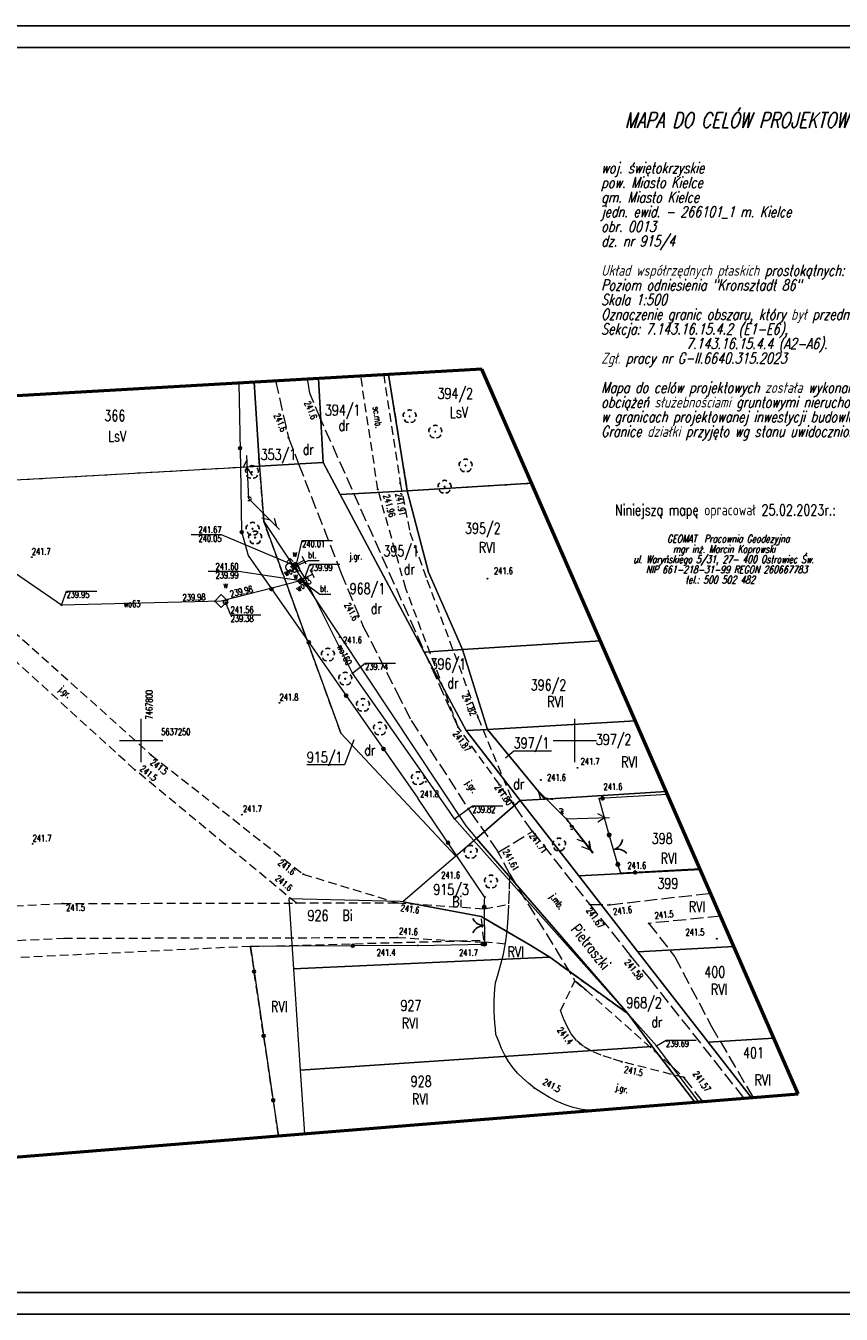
# Model space of a CAD drawing. Extents: x 7467820 to 7468185, y 5637184 to 5637332.
# Tile 6 of 7: x 7467968 to 7468062, y 5637184 to 5637332. Entities that reach past the tile are written whole.
import ezdxf
from ezdxf.enums import TextEntityAlignment as Align

# ---------------------------------------------------------------- set-up
doc = ezdxf.new("R2010")
doc.units = 0
doc.header["$MEASUREMENT"] = 0
for name, pattern in [('0', [1.5, 1, -0.5]), ('1002', [0]), ('10303', [0]), ('1053', [2, 1.5, -0.5]), ('1054', [2, 1.5, -0.5]), ('1086', [1.5, 1, -0.5]), ('1107', [0]), ('1307', [1.5, 1, -0.5]), ('2218', [1, 0.5, -0.5]), ('3901', [0])]:
    doc.linetypes.add(name, pattern=pattern)
for name, color, linetype in [('BDZ_CiagRuchuPieszegoIRoweroweg', 7, 'Continuous'), ('BDZ_ObiektPrzyrodniczy', 7, 'Continuous'), ('BDZ_ObiektZwiazanyZKomunikacja', 7, 'Continuous'), ('BDZ_TerenUprawTrwalychITrawnik', 7, 'Continuous'), ('EGB_DzialkaEwidencyjna', 98, 'Continuous'), ('fiszka', 7, 'Continuous'), ('nowadroga', 7, '0'), ('uzytki', 98, '0')]:
    doc.layers.add(name, color=color, linetype=linetype)
for name, color, linetype, lineweight in [('BDZ_Jezdnia', 7, 'Continuous', 15), ('BDZ_Plac', 7, 'Continuous', 15), ('BDZ_PunktOOkreslonejWysokosci', 7, 'Continuous', 15), ('drgr', 7, '0', 15), ('drzwir', 7, '0', 15), ('GES_BudowlaPodziemna', 7, 'Continuous', 15), ('GES_PrzewodElektroenergetyczny', 1, 'Continuous', 15), ('GES_PrzewodTelekomunikacyjny', 30, 'Continuous', 15), ('GES_PrzewodWodociagowy', 7, 'Continuous', 15), ('GES_PunktOOkreslonejWysokosci', 7, 'Continuous', 15), ('GES_SlupIMaszt', 7, '2218', 15), ('GES_UrzadzenieTechniczneZwiazan', 7, 'Continuous', 15), ('krzyze', 7, 'Continuous', 15), ('rzedne', 7, 'Continuous', 15), ('rzedne2', 7, 'Continuous', 15)]:
    doc.layers.add(name, color=color, linetype=linetype, lineweight=lineweight)
doc.styles.add('STYL_ARIAL', font='simplex', dxfattribs={"width": 0.75, "oblique": 0.1})

# ---------------------------------------------------------------- blocks, each defined once
blk = doc.blocks.new('681')
at = {"color": 0}
for p, q in [((0, 0), (1, 0)), ((1, -0.5), (1, 0.5))]:
    blk.add_line(p, q, dxfattribs=at)
blk = doc.blocks.new('507')
at = {"color": 0}
for radius in [0.2, 0.18, 0.16, 0.14, 0.12, 0.1, 0.08, 0.06, 0.04, 0.02]:
    blk.add_circle((0, 0), radius, dxfattribs=at)
blk = doc.blocks.new('513')
at = {"color": 0}
for p, q in [((-0.35, 0.65), (0, 1)), ((0, 0.5), (0, 1)), ((0, 1), (0.35, 0.65))]:
    blk.add_line(p, q, dxfattribs=at)
blk.add_circle((0, 0), 0.5, dxfattribs=at)
blk = doc.blocks.new('506')
at = {"color": 0}
blk.add_circle((0, 0), 0.25, dxfattribs=at)
blk = doc.blocks.new('621')
at = {"color": 0}
for radius in [0.05, 0.045, 0.04, 0.035, 0.03, 0.025, 0.02, 0.015, 0.01, 0.005]:
    blk.add_circle((0, 0), radius, dxfattribs=at)
blk = doc.blocks.new('801')
at = {"color": 0}
blk.add_circle((0, 0), 0.05, dxfattribs=at)
blk = doc.blocks.new('922')
at = {"color": 0}
blk.add_circle((0, 0), 0.05, dxfattribs=at)
for centre, radius, start, end in [((-0.35, 0.1), 0.4, 119.84816, 203.51949), ((0, 0.35), 0.4, 50.114, 129.886), ((0.35, 0.1), 0.4, 336.88451, 60.15184), ((-0.2, -0.3), 0.4, 187.477, 278.47884), ((0.2, -0.275), 0.425, 262.64593, 349.62892)]:
    blk.add_arc(centre, radius, start, end, dxfattribs=at)
blk = doc.blocks.new('510')
at = {"color": 0}
blk.add_circle((0, 0), 0.25, dxfattribs=at)
blk = doc.blocks.new('KOGR')
at = {"color": 0}
for radius in [0.2, 0.18, 0.16, 0.14, 0.12, 0.1, 0.08, 0.06, 0.04, 0.02]:
    blk.add_circle((0, 0), radius, dxfattribs=at)
blk = doc.blocks.new('905')
at = {"color": 0}
for centre, start, end in [((-1.5, 0), 0, 63.2606), ((1.5, 0), 116.7394, 180)]:
    blk.add_arc(centre, 1.5, start, end, dxfattribs=at)
blk = doc.blocks.new('RTPW02')
at = {"color": 0}
blk.add_circle((0, 0), 0.05, dxfattribs=at)
blk = doc.blocks.new('516')
at = {"color": 0}
for p, q in [((0, 0), (5, 0)), ((3.65, 0.5), (4.5, 0)), ((4.5, 0), (3.65, -0.5))]:
    blk.add_line(p, q, dxfattribs=at)
blk = doc.blocks.new('521')
at = {"color": 0}
for p, q in [((0, 0), (5, 0)), ((3.5, 0), (2.65, -0.5)), ((3.65, 0.5), (4.5, 0))]:
    blk.add_line(p, q, dxfattribs=at)

msp = doc.modelspace()

# ---------------------------------------------------------------- linework, layer by layer
at = {"color": 1, "lineweight": 50}
for p, q in [((7468021.021, 5637292.803), (7467834.226, 5637282.093)), ((7468057.492, 5637209.262), (7468021.021, 5637292.803)), ((7467844.535, 5637192.069), (7468057.492, 5637209.262))]:
    msp.add_line(p, q, dxfattribs=at)
for points in [[(7468184.676, 5637183.872), (7467819.676, 5637183.872), (7467819.676, 5637332.372), (7468184.676, 5637332.372)], [(7468182.176, 5637186.372), (7467822.176, 5637186.372), (7467822.176, 5637329.872), (7468182.176, 5637329.872)]]:
    msp.add_lwpolyline(points, close=True)
at = {"layer": 'BDZ_CiagRuchuPieszegoIRoweroweg', "color": 7, "linetype": '1307', "lineweight": 18}
for p, q in [((7468009.027, 5637278.94), (7468007.05, 5637292.002)), ((7468009.693, 5637292.154), (7468011.597, 5637279.64)), ((7468012.237, 5637267.5), (7468009.027, 5637278.94)), ((7468011.597, 5637279.64), (7468012.727, 5637273.97)), ((7468012.727, 5637273.97), (7468014.687, 5637268.5)), ((7468014.687, 5637268.5), (7468020.567, 5637252.67)), ((7468018.287, 5637251.54), (7468012.237, 5637267.5)), ((7468020.567, 5637252.67), (7468024.777, 5637242.48)), ((7468024.777, 5637242.48), (7468018.287, 5637251.54))]:
    msp.add_line(p, q, dxfattribs=at)
at = {"layer": 'BDZ_Jezdnia', "color": 7, "linetype": '1053', "lineweight": 18}
for p, q in [((7467997.214, 5637291.438), (7467998.717, 5637284.89)), ((7468001.167, 5637290.01), (7468000.925, 5637291.651)), ((7468002.423, 5637287.069), (7468001.167, 5637290.01)), ((7468018.287, 5637251.54), (7468002.423, 5637287.069)), ((7467998.717, 5637284.89), (7467999.889, 5637281.877)), ((7467999.889, 5637281.877), (7468004.757, 5637269.36)), ((7468004.757, 5637269.36), (7468007.307, 5637263.23)), ((7468007.307, 5637263.23), (7468011.175, 5637255.613)), ((7468011.175, 5637255.613), (7468012.847, 5637252.32)), ((7468012.847, 5637252.32), (7468019.697, 5637241.75)), ((7468019.697, 5637241.75), (7468022.907, 5637237.13)), ((7468026.847, 5637239.52), (7468024.777, 5637242.48)), ((7468022.907, 5637237.13), (7468026.847, 5637239.52)), ((7468026.847, 5637239.52), (7468033.457, 5637231.09)), ((7468024.237, 5637234.58), (7468022.907, 5637237.13)), ((7468024.194, 5637232.855), (7468024.237, 5637234.58)), ((7468024.237, 5637234.58), (7468024.237, 5637234.58)), ((7468024.237, 5637234.58), (7468031.747, 5637222.3)), ((7468024.136, 5637231.163), (7468024.194, 5637232.855)), ((7468035.777, 5637231.07), (7468047.391, 5637232.398)), ((7468024.05, 5637229.539), (7468024.136, 5637231.163)), ((7468033.457, 5637231.09), (7468038.207, 5637225.12)), ((7468033.457, 5637231.09), (7468035.777, 5637231.07)), ((7468023.922, 5637228.014), (7468024.05, 5637229.539)), ((7468048.554, 5637229.735), (7468040.257, 5637228.92)), ((7468023.738, 5637226.622), (7468023.922, 5637228.014)), ((7468040.257, 5637228.92), (7468043.267, 5637225.07)), ((7468023.497, 5637225.362), (7468023.738, 5637226.622)), ((7468023.214, 5637224.202), (7468023.497, 5637225.362)), ((7468038.207, 5637225.12), (7468040.337, 5637222.56)), ((7468043.267, 5637225.07), (7468047.477, 5637217.05)), ((7468022.903, 5637223.11), (7468023.214, 5637224.202)), ((7468022.521, 5637221.389), (7468022.577, 5637222.05)), ((7468022.577, 5637222.05), (7468022.903, 5637223.11)), ((7468022.577, 5637222.05), (7468022.577, 5637222.05)), ((7468033.027, 5637221.24), (7468031.747, 5637222.3)), ((7468040.337, 5637222.56), (7468051.22, 5637208.756)), ((7468022.434, 5637220.068), (7468022.472, 5637220.729)), ((7468022.472, 5637220.729), (7468022.521, 5637221.389)), ((7468022.416, 5637219.408), (7468022.434, 5637220.068)), ((7468022.423, 5637218.748), (7468022.416, 5637219.408)), ((7468022.454, 5637218.088), (7468022.423, 5637218.748)), ((7468022.505, 5637217.429), (7468022.454, 5637218.088)), ((7468022.568, 5637216.769), (7468022.505, 5637217.429)), ((7468030.087, 5637218.88), (7468030.087, 5637218.88)), ((7468022.637, 5637216.11), (7468022.568, 5637216.769)), ((7468022.953, 5637215.297), (7468022.637, 5637216.11)), ((7468022.637, 5637216.11), (7468022.637, 5637216.11)), ((7468047.477, 5637217.05), (7468052.298, 5637208.843)), ((7468023.287, 5637214.497), (7468022.953, 5637215.297)), ((7468023.656, 5637213.722), (7468023.287, 5637214.497)), ((7468024.078, 5637212.985), (7468023.656, 5637213.722)), ((7468024.57, 5637212.298), (7468024.078, 5637212.985)), ((7468037.167, 5637212.97), (7468037.167, 5637212.97)), ((7468025.133, 5637211.662), (7468024.57, 5637212.298)), ((7468025.748, 5637211.063), (7468025.133, 5637211.662)), ((7468026.399, 5637210.49), (7468025.748, 5637211.063)), ((7468027.067, 5637209.93), (7468026.399, 5637210.49)), ((7468046.501, 5637208.375), (7468044.337, 5637211.15)), ((7468027.935, 5637209.383), (7468027.067, 5637209.93)), ((7468027.067, 5637209.93), (7468027.067, 5637209.93)), ((7468028.81, 5637208.861), (7468027.935, 5637209.383)), ((7468029.701, 5637208.387), (7468028.81, 5637208.861)), ((7468030.615, 5637207.987), (7468029.701, 5637208.387)), ((7468031.561, 5637207.683), (7468030.615, 5637207.987)), ((7468032.538, 5637207.477), (7468031.561, 5637207.683)), ((7468033.538, 5637207.344), (7468032.538, 5637207.477)), ((7468033.632, 5637207.336), (7468033.538, 5637207.344))]:
    msp.add_line(p, q, dxfattribs=at)
at = {"layer": 'BDZ_ObiektZwiazanyZKomunikacja', "color": 7, "linetype": '3901', "lineweight": 18}
for p, q in [((7467993.006, 5637291.197), (7467993.174, 5637281.493)), ((7467993.174, 5637281.493), (7467993.301, 5637274.091)), ((7467993.301, 5637274.091), (7467994.054, 5637271.302)), ((7467994.054, 5637271.302), (7468013.647, 5637243.35)), ((7468021.325, 5637231.993), (7468013.647, 5637243.35)), ((7468042.419, 5637243.789), (7468034.557, 5637243.3)), ((7468035.697, 5637239.11), (7468034.557, 5637243.3)), ((7468037.047, 5637234.7), (7468036.697, 5637235.72)), ((7468046.174, 5637235.188), (7468037.047, 5637234.7)), ((7468021.287, 5637230.8), (7468021.325, 5637231.531)), ((7468021.347, 5637231.96), (7468021.325, 5637231.993)), ((7468021.325, 5637231.531), (7468021.347, 5637231.96)), ((7468013.617, 5637226.387), (7467998.893, 5637226.295)), ((7468013.617, 5637226.387), (7468021.325, 5637226.54)), ((7468013.617, 5637226.38), (7468013.617, 5637226.387)), ((7468013.617, 5637226.38), (7468013.617, 5637226.387)), ((7468021.325, 5637226.54), (7468021.337, 5637226.54)), ((7467998.893, 5637226.295), (7467994.324, 5637226.268)), ((7467994.324, 5637226.268), (7467997.271, 5637206.404)), ((7467997.271, 5637206.404), (7467997.565, 5637204.424))]:
    msp.add_line(p, q, dxfattribs=at)
at = {"layer": 'BDZ_ObiektZwiazanyZKomunikacja', "color": 7, "linetype": '10303', "lineweight": 18}
for p, q in [((7468036.697, 5637235.72), (7468035.697, 5637239.11)), ((7468021.287, 5637230.8), (7468021.337, 5637226.54))]:
    msp.add_line(p, q, dxfattribs=at)
at = {"layer": 'BDZ_ObiektZwiazanyZKomunikacja', "color": 7}
for centre, radius in [((7467993.136, 5637283.698), 0.175), ((7467993.136, 5637283.698), 0.158), ((7467993.136, 5637283.698), 0.14), ((7467993.136, 5637283.698), 0.122), ((7467993.136, 5637283.698), 0.105), ((7467993.136, 5637283.698), 0.0875), ((7467993.136, 5637283.698), 0.07), ((7467993.136, 5637283.698), 0.0525), ((7467993.136, 5637283.698), 0.035), ((7467993.327, 5637273.998), 0.175), ((7467993.327, 5637273.998), 0.158), ((7467993.327, 5637273.998), 0.14), ((7467993.327, 5637273.998), 0.122), ((7467993.327, 5637273.998), 0.105), ((7467993.327, 5637273.998), 0.0875), ((7467993.327, 5637273.998), 0.07), ((7467993.327, 5637273.998), 0.0525), ((7467993.327, 5637273.998), 0.035), ((7467996.756, 5637267.447), 0.175), ((7467996.756, 5637267.447), 0.158), ((7467996.756, 5637267.447), 0.14), ((7467996.756, 5637267.447), 0.122), ((7467996.756, 5637267.447), 0.105), ((7467996.756, 5637267.447), 0.0875), ((7467996.756, 5637267.447), 0.07), ((7467996.756, 5637267.447), 0.0525), ((7467996.756, 5637267.447), 0.035), ((7468001.061, 5637261.306), 0.175), ((7468001.061, 5637261.306), 0.158), ((7468001.061, 5637261.306), 0.14), ((7468001.061, 5637261.306), 0.122), ((7468001.061, 5637261.306), 0.105), ((7468001.061, 5637261.306), 0.0875), ((7468001.061, 5637261.306), 0.07), ((7468001.061, 5637261.306), 0.0525), ((7468001.061, 5637261.306), 0.035), ((7468005.366, 5637255.164), 0.175), ((7468005.366, 5637255.164), 0.158), ((7468005.366, 5637255.164), 0.14), ((7468005.366, 5637255.164), 0.122), ((7468005.366, 5637255.164), 0.105), ((7468005.366, 5637255.164), 0.0875), ((7468005.366, 5637255.164), 0.07), ((7468005.366, 5637255.164), 0.0525), ((7468005.366, 5637255.164), 0.035), ((7468009.671, 5637249.023), 0.175), ((7468009.671, 5637249.023), 0.158), ((7468009.671, 5637249.023), 0.14), ((7468009.671, 5637249.023), 0.122), ((7468009.671, 5637249.023), 0.105), ((7468009.671, 5637249.023), 0.0875), ((7468009.671, 5637249.023), 0.07), ((7468009.671, 5637249.023), 0.0525), ((7468009.671, 5637249.023), 0.035), ((7468034.933, 5637243.323), 0.175), ((7468034.933, 5637243.323), 0.158), ((7468034.933, 5637243.323), 0.14), ((7468034.933, 5637243.323), 0.122), ((7468034.933, 5637243.323), 0.105), ((7468034.933, 5637243.323), 0.0875), ((7468034.933, 5637243.323), 0.07), ((7468034.933, 5637243.323), 0.0525), ((7468034.933, 5637243.323), 0.035), ((7468017.125, 5637238.206), 0.175), ((7468017.125, 5637238.206), 0.158), ((7468017.125, 5637238.206), 0.14), ((7468017.125, 5637238.206), 0.122), ((7468017.125, 5637238.206), 0.105), ((7468017.125, 5637238.206), 0.0875), ((7468017.125, 5637238.206), 0.07), ((7468017.125, 5637238.206), 0.0525), ((7468017.125, 5637238.206), 0.035), ((7468038.684, 5637234.787), 0.175), ((7468038.684, 5637234.787), 0.158), ((7468038.684, 5637234.787), 0.14), ((7468038.684, 5637234.787), 0.122), ((7468038.684, 5637234.787), 0.105), ((7468038.684, 5637234.787), 0.0875), ((7468038.684, 5637234.787), 0.07), ((7468038.684, 5637234.787), 0.0525), ((7468038.684, 5637234.787), 0.035), ((7468006.125, 5637226.34), 0.175), ((7468006.125, 5637226.34), 0.158), ((7468006.125, 5637226.34), 0.14), ((7468006.125, 5637226.34), 0.122), ((7468006.125, 5637226.34), 0.105), ((7468006.125, 5637226.34), 0.0875), ((7468006.125, 5637226.34), 0.07), ((7468006.125, 5637226.34), 0.0525), ((7468006.125, 5637226.34), 0.035), ((7468021.116, 5637226.536), 0.175), ((7468021.116, 5637226.536), 0.158), ((7468021.116, 5637226.536), 0.14), ((7468021.116, 5637226.536), 0.122), ((7468021.116, 5637226.536), 0.105), ((7468021.116, 5637226.536), 0.0875), ((7468021.116, 5637226.536), 0.07), ((7468021.116, 5637226.536), 0.0525), ((7468021.116, 5637226.536), 0.035), ((7467994.754, 5637223.368), 0.175), ((7467994.754, 5637223.368), 0.158), ((7467994.754, 5637223.368), 0.14), ((7467994.754, 5637223.368), 0.122), ((7467994.754, 5637223.368), 0.105), ((7467994.754, 5637223.368), 0.0875), ((7467994.754, 5637223.368), 0.07), ((7467994.754, 5637223.368), 0.0525), ((7467994.754, 5637223.368), 0.035), ((7467995.855, 5637215.95), 0.175), ((7467995.855, 5637215.95), 0.158), ((7467995.855, 5637215.95), 0.14), ((7467995.855, 5637215.95), 0.122), ((7467995.855, 5637215.95), 0.105), ((7467995.855, 5637215.95), 0.0875), ((7467995.855, 5637215.95), 0.07), ((7467995.855, 5637215.95), 0.0525), ((7467995.855, 5637215.95), 0.035), ((7467996.956, 5637208.531), 0.175), ((7467996.956, 5637208.531), 0.158), ((7467996.956, 5637208.531), 0.14), ((7467996.956, 5637208.531), 0.122), ((7467996.956, 5637208.531), 0.105), ((7467996.956, 5637208.531), 0.0875), ((7467996.956, 5637208.531), 0.07), ((7467996.956, 5637208.531), 0.0525), ((7467996.956, 5637208.531), 0.035)]:
    msp.add_circle(centre, radius, dxfattribs=at)
at = {"layer": 'BDZ_Plac', "color": 7, "linetype": '1054', "lineweight": 18}
for p, q in [((7467999.487, 5637270.52), (7467999.017, 5637270.3)), ((7467999.017, 5637270.3), (7467999.257, 5637269.85)), ((7467999.257, 5637269.85), (7467999.715, 5637270.094)), ((7467999.715, 5637270.094), (7467999.487, 5637270.52)), ((7467999.797, 5637268.48), (7468000.203, 5637268.747)), ((7468000.067, 5637268.07), (7467999.797, 5637268.48)), ((7468000.477, 5637268.33), (7468000.067, 5637268.07)), ((7468000.203, 5637268.747), (7468000.477, 5637268.33))]:
    msp.add_line(p, q, dxfattribs=at)
at = {"layer": 'BDZ_Plac', "color": 7, "lineweight": 13}
for p, q in [((7467999.579, 5637270.08), (7468000.975, 5637270.737)), ((7468000.975, 5637270.737), (7468002.245, 5637270.737)), ((7468000.331, 5637268.316), (7468002.34, 5637266.849)), ((7468002.34, 5637266.849), (7468003.61, 5637266.849))]:
    msp.add_line(p, q, dxfattribs=at)
at = {"layer": 'BDZ_TerenUprawTrwalychITrawnik', "color": 7, "linetype": '1086', "lineweight": 18}
for p, q in [((7468030.087, 5637218.88), (7468031.747, 5637222.3)), ((7468031.747, 5637222.3), (7468033.027, 5637221.24)), ((7468033.027, 5637221.24), (7468044.337, 5637211.15)), ((7468030.438, 5637217.94), (7468030.087, 5637218.88)), ((7468030.087, 5637218.88), (7468030.087, 5637218.88)), ((7468030.832, 5637217.028), (7468030.438, 5637217.94)), ((7468031.314, 5637216.173), (7468030.832, 5637217.028)), ((7468031.928, 5637215.404), (7468031.314, 5637216.173)), ((7468032.715, 5637214.747), (7468031.928, 5637215.404)), ((7468033.674, 5637214.203), (7468032.715, 5637214.747)), ((7468034.766, 5637213.745), (7468033.674, 5637214.203)), ((7468035.945, 5637213.343), (7468034.766, 5637213.745)), ((7468037.167, 5637212.97), (7468035.945, 5637213.343)), ((7468044.337, 5637211.15), (7468037.167, 5637212.97)), ((7468037.167, 5637212.97), (7468037.167, 5637212.97))]:
    msp.add_line(p, q, dxfattribs=at)
at = {"layer": 'drgr', "color": 7, "linetype": '0', "lineweight": 18}
for p, q in [((7467965.827, 5637263.656), (7467982.854, 5637248.351)), ((7467980.981, 5637246.631), (7467964.578, 5637261.579)), ((7467982.854, 5637248.351), (7468000.415, 5637234.593)), ((7467999.611, 5637231.268), (7467980.981, 5637246.631)), ((7468000.415, 5637234.593), (7468011.246, 5637231.293))]:
    msp.add_line(p, q, dxfattribs=at)
at = {"layer": 'drzwir', "color": 7, "linetype": '0', "lineweight": 18}
for p, q in [((7468021.29, 5637230.6), (7468024.135, 5637231.134)), ((7468023.721, 5637226.533), (7468021.335, 5637226.74))]:
    msp.add_line(p, q, dxfattribs=at)
at = {"layer": 'EGB_DzialkaEwidencyjna', "color": 3, "linetype": '1002', "lineweight": 18}
for p, q in [((7468002.176, 5637291.723), (7468002.697, 5637282.03)), ((7468002.697, 5637282.03), (7468002.176, 5637291.723)), ((7468010.245, 5637292.185), (7468012.407, 5637278.79)), ((7468012.407, 5637278.79), (7468010.245, 5637292.185)), ((7467994.763, 5637291.298), (7467995.377, 5637281.63)), ((7467995.377, 5637281.63), (7467994.763, 5637291.298)), ((7467955.857, 5637279.38), (7467995.377, 5637281.63)), ((7467955.857, 5637279.38), (7467995.377, 5637281.63)), ((7468002.697, 5637282.03), (7467995.377, 5637281.63)), ((7467995.377, 5637281.63), (7468002.697, 5637282.03)), ((7467995.377, 5637281.63), (7467995.867, 5637275.23)), ((7467995.377, 5637281.63), (7467995.867, 5637275.23)), ((7468004.657, 5637278.33), (7468002.697, 5637282.03)), ((7468002.697, 5637282.03), (7468004.657, 5637278.33)), ((7468012.407, 5637278.79), (7468004.657, 5637278.33)), ((7468004.657, 5637278.33), (7468012.407, 5637278.79)), ((7468004.657, 5637278.33), (7468014.357, 5637260.19)), ((7468014.357, 5637260.19), (7468004.657, 5637278.33)), ((7468012.407, 5637278.79), (7468026.765, 5637279.644)), ((7468026.765, 5637279.644), (7468012.407, 5637278.79)), ((7468014.857, 5637269.38), (7468012.407, 5637278.79)), ((7468012.407, 5637278.79), (7468014.857, 5637269.38)), ((7467995.867, 5637275.23), (7468019.157, 5637240.16)), ((7467995.867, 5637275.23), (7468004.757, 5637250.85)), ((7468018.767, 5637260.47), (7468014.857, 5637269.38)), ((7468014.857, 5637269.38), (7468018.767, 5637260.47)), ((7468018.767, 5637260.47), (7468034.689, 5637261.495)), ((7468034.689, 5637261.495), (7468018.767, 5637260.47)), ((7468018.767, 5637260.47), (7468014.357, 5637260.19)), ((7468014.357, 5637260.19), (7468018.767, 5637260.47)), ((7468014.357, 5637260.19), (7468019.197, 5637251.13)), ((7468019.197, 5637251.13), (7468014.357, 5637260.19)), ((7468021.657, 5637251.27), (7468018.767, 5637260.47)), ((7468018.767, 5637260.47), (7468021.657, 5637251.27)), ((7468038.724, 5637252.252), (7468021.657, 5637251.27)), ((7468021.657, 5637251.27), (7468038.724, 5637252.252)), ((7468004.757, 5637250.85), (7468017.997, 5637236.65)), ((7468019.197, 5637251.13), (7468021.657, 5637251.27)), ((7468021.657, 5637251.27), (7468019.197, 5637251.13)), ((7468019.197, 5637251.13), (7468025.447, 5637243.08)), ((7468025.447, 5637243.08), (7468019.197, 5637251.13)), ((7468028.257, 5637243.25), (7468021.657, 5637251.27)), ((7468021.657, 5637251.27), (7468028.257, 5637243.25)), ((7468020.397, 5637238.72), (7468025.447, 5637243.08)), ((7468025.447, 5637243.08), (7468020.397, 5637238.72)), ((7468025.447, 5637243.08), (7468028.257, 5637243.25)), ((7468028.257, 5637243.25), (7468025.447, 5637243.08)), ((7468032.207, 5637234.4), (7468025.447, 5637243.08)), ((7468025.447, 5637243.08), (7468032.207, 5637234.4)), ((7468028.257, 5637243.25), (7468042.281, 5637244.104)), ((7468042.281, 5637244.104), (7468028.257, 5637243.25)), ((7468019.157, 5637240.16), (7468020.397, 5637238.72)), ((7468020.397, 5637238.72), (7468017.997, 5637236.65)), ((7468037.837, 5637218.52), (7468020.397, 5637238.72)), ((7468020.397, 5637238.72), (7468037.837, 5637218.52)), ((7468017.997, 5637236.65), (7468011.894, 5637231.386)), ((7468017.997, 5637236.65), (7468011.894, 5637231.386)), ((7468032.207, 5637234.4), (7468046.196, 5637235.137)), ((7468046.196, 5637235.137), (7468032.207, 5637234.4)), ((7468039.017, 5637225.65), (7468032.207, 5637234.4)), ((7468032.207, 5637234.4), (7468039.017, 5637225.65)), ((7468011.597, 5637231.44), (7467998.747, 5637231.75)), ((7467998.747, 5637231.75), (7467999.287, 5637223.67)), ((7468011.597, 5637231.44), (7467998.747, 5637231.75)), ((7467998.747, 5637231.75), (7467999.287, 5637223.67)), ((7468011.894, 5637231.386), (7468011.597, 5637231.44)), ((7468011.894, 5637231.386), (7468011.597, 5637231.44)), ((7468011.894, 5637231.386), (7468020.937, 5637229.71)), ((7468020.937, 5637229.71), (7468011.894, 5637231.386)), ((7468020.937, 5637229.71), (7468026.455, 5637226.498)), ((7468026.455, 5637226.498), (7468020.937, 5637229.71)), ((7468026.455, 5637226.498), (7468028.837, 5637225.03)), ((7468028.837, 5637225.03), (7468026.455, 5637226.498)), ((7468028.837, 5637225.03), (7467999.287, 5637223.67)), ((7467999.287, 5637223.67), (7468028.837, 5637225.03)), ((7468028.837, 5637225.03), (7468037.837, 5637218.52)), ((7468037.837, 5637218.52), (7468028.837, 5637225.03)), ((7468050.073, 5637226.255), (7468039.017, 5637225.65)), ((7468039.017, 5637225.65), (7468050.073, 5637226.255)), ((7468039.017, 5637225.65), (7468047.127, 5637215.24)), ((7468047.127, 5637215.24), (7468039.017, 5637225.65)), ((7467999.287, 5637223.67), (7468000.067, 5637212.01)), ((7467999.287, 5637223.67), (7468000.067, 5637212.01)), ((7468040.667, 5637214.72), (7468037.837, 5637218.52)), ((7468037.837, 5637218.52), (7468040.667, 5637214.72)), ((7468000.067, 5637212.01), (7468040.667, 5637214.72)), ((7468040.667, 5637214.72), (7468000.067, 5637212.01)), ((7468045.561, 5637208.299), (7468040.667, 5637214.72)), ((7468040.667, 5637214.72), (7468045.561, 5637208.299)), ((7468054.683, 5637215.696), (7468047.127, 5637215.24)), ((7468047.127, 5637215.24), (7468054.683, 5637215.696)), ((7468047.127, 5637215.24), (7468052.113, 5637208.828)), ((7468052.113, 5637208.828), (7468047.127, 5637215.24)), ((7468000.067, 5637212.01), (7468000.558, 5637204.666)), ((7468000.067, 5637212.01), (7468000.558, 5637204.666))]:
    msp.add_line(p, q, dxfattribs=at)
at = {"layer": 'EGB_DzialkaEwidencyjna', "color": 3, "lineweight": 13}
for p, q in [((7468006.258, 5637250.061), (7468005.174, 5637247.187)), ((7468023.736, 5637247.992), (7468024.686, 5637248.818)), ((7468024.686, 5637248.818), (7468029.025, 5637248.818)), ((7468005.174, 5637247.187), (7468000.835, 5637247.187))]:
    msp.add_line(p, q, dxfattribs=at)
at = {"layer": 'GES_BudowlaPodziemna', "color": 5, "lineweight": 18}
for p, q in [((7467990.217, 5637266.06), (7467990.967, 5637266.81)), ((7467990.967, 5637266.81), (7467991.717, 5637266.06)), ((7467990.967, 5637265.31), (7467990.217, 5637266.06)), ((7467991.717, 5637266.06), (7467990.967, 5637265.31))]:
    msp.add_line(p, q, dxfattribs=at)
at = {"layer": 'GES_PrzewodWodociagowy', "color": 5, "linetype": '1107', "lineweight": 18}
for p, q in [((7467972.557, 5637265.6), (7467962.617, 5637272.37)), ((7467999.357, 5637270.17), (7467998.907, 5637269.98)), ((7467999.627, 5637270.31), (7467999.357, 5637270.17)), ((7468000.597, 5637268.73), (7467999.627, 5637270.31)), ((7468000.117, 5637268.39), (7467990.967, 5637266.06)), ((7468000.597, 5637268.73), (7468000.117, 5637268.39)), ((7468006.097, 5637257.77), (7468000.597, 5637268.73)), ((7467990.967, 5637266.06), (7467972.557, 5637265.6)), ((7468016.848, 5637242.412), (7468006.097, 5637257.77)), ((7468017.857, 5637240.97), (7468016.848, 5637242.412)), ((7468041.167, 5637214.8), (7468017.857, 5637240.97)), ((7468046.043, 5637208.338), (7468041.167, 5637214.8))]:
    msp.add_line(p, q, dxfattribs=at)
at = {"layer": 'GES_PunktOOkreslonejWysokosci', "color": 7, "lineweight": 13}
for p, q in [((7467990.992, 5637273.697), (7467987.5, 5637273.697)), ((7467999.357, 5637270.17), (7467990.992, 5637273.697)), ((7467992.957, 5637269.459), (7467989.464, 5637269.459)), ((7468000.117, 5637268.39), (7467992.957, 5637269.459)), ((7467991.457, 5637265.91), (7467992.045, 5637264.462)), ((7467992.045, 5637264.462), (7467995.538, 5637264.462))]:
    msp.add_line(p, q, dxfattribs=at)
at = {"layer": 'GES_PunktOOkreslonejWysokosci', "color": 5, "lineweight": 13}
for p, q in [((7467999.627, 5637270.31), (7468000.291, 5637273.059)), ((7468000.291, 5637273.059), (7468003.783, 5637273.059)), ((7468000.597, 5637268.73), (7468001.159, 5637270.326)), ((7468001.159, 5637270.326), (7468004.651, 5637270.326)), ((7467972.557, 5637265.6), (7467973.115, 5637267.218)), ((7467973.115, 5637267.218), (7467976.608, 5637267.218)), ((7468006.097, 5637257.77), (7468007.551, 5637258.917)), ((7468007.551, 5637258.917), (7468011.044, 5637258.917)), ((7468017.857, 5637240.97), (7468019.923, 5637242.466)), ((7468019.923, 5637242.466), (7468023.415, 5637242.466)), ((7468041.167, 5637214.8), (7468042.25, 5637215.465)), ((7468042.25, 5637215.465), (7468045.742, 5637215.465))]:
    msp.add_line(p, q, dxfattribs=at)
at = {"layer": 'GES_SlupIMaszt', "color": 7, "linetype": '2218', "lineweight": 18}
msp.add_line((7468030.117, 5637241.92), (7468031.327, 5637239.98), dxfattribs=at)
at = {"layer": 'krzyze', "color": 7, "lineweight": 13}
for p, q in [((7467981.717, 5637247.5), (7467981.717, 5637252.5)), ((7468031.717, 5637247.5), (7468031.717, 5637252.5)), ((7467979.217, 5637250), (7467984.217, 5637250)), ((7468029.217, 5637250), (7468034.217, 5637250))]:
    msp.add_line(p, q, dxfattribs=at)
at = {"layer": 'nowadroga', "color": 1, "linetype": '0', "lineweight": 18}
for p, q in [((7467950.665, 5637230.162), (7467972.671, 5637231.21)), ((7467972.671, 5637231.21), (7468011.246, 5637231.293)), ((7468011.246, 5637231.293), (7468021.29, 5637230.6)), ((7467922.505, 5637224.818), (7467972.819, 5637227.213)), ((7467972.819, 5637227.213), (7468011.246, 5637227.293)), ((7468011.246, 5637227.293), (7468021.335, 5637226.74))]:
    msp.add_line(p, q, dxfattribs=at)
at = {"layer": 'uzytki', "color": 3, "linetype": '0', "lineweight": 18}
for p, q in [((7468010.245, 5637292.185), (7468012.407, 5637278.79)), ((7467995.377, 5637281.63), (7467994.763, 5637291.298)), ((7467955.857, 5637279.38), (7467995.377, 5637281.63)), ((7467995.867, 5637275.23), (7467995.377, 5637281.63)), ((7468012.407, 5637278.79), (7468026.765, 5637279.644)), ((7468004.757, 5637250.85), (7467995.867, 5637275.23)), ((7468021.257, 5637226.97), (7468020.937, 5637229.71)), ((7468020.937, 5637229.71), (7468026.455, 5637226.498)), ((7467994.324, 5637226.268), (7468021.257, 5637226.97)), ((7468026.455, 5637226.498), (7468028.837, 5637225.03)), ((7467994.324, 5637226.268), (7467919.542, 5637222.629)), ((7467997.567, 5637204.424), (7467994.324, 5637226.268)), ((7467997.567, 5637204.424), (7467994.324, 5637226.268)), ((7468028.837, 5637225.03), (7468037.837, 5637218.52)), ((7468037.837, 5637218.52), (7468040.667, 5637214.72)), ((7468040.667, 5637214.72), (7468045.561, 5637208.299))]:
    msp.add_line(p, q, dxfattribs=at)

# ---------------------------------------------------------------- block references
at = {"layer": 'BDZ_ObiektPrzyrodniczy', "color": 3}
for p in [(7468012.687, 5637287.36), (7468015.647, 5637285.59), (7467994.507, 5637280.94), (7468019.137, 5637281.69), (7468016.717, 5637279.24), (7467994.567, 5637274.4), (7467994.867, 5637273.39), (7468003.257, 5637259.89), (7468005.257, 5637257.12), (7468007.307, 5637254.09), (7468009.257, 5637251.36), (7468013.647, 5637245.64), (7468029.917, 5637238), (7468019.727, 5637237.15), (7468022.057, 5637233.73)]:
    msp.add_blockref('922', p, dxfattribs=at)
at = {"layer": 'BDZ_ObiektZwiazanyZKomunikacja', "color": 7}
for name, p, rotation in [('KOGR', (7468035.697, 5637239.11), 286.43528), ('905', (7468036.197, 5637237.415), 286.43528), ('KOGR', (7468036.697, 5637235.72), 106.43528), ('KOGR', (7468021.287, 5637230.8), 270.67245), ('905', (7468021.312, 5637228.67), 90.67245000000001), ('KOGR', (7468021.337, 5637226.54), 90.67245000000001)]:
    msp.add_blockref(name, p, dxfattribs=dict(at, rotation=rotation))
at = {"layer": 'BDZ_PunktOOkreslonejWysokosci', "color": 7}
for name, p in [('801', (7468002.423, 5637287.069)), ('801', (7467998.717, 5637284.89)), ('RTPW02', (7468009.027, 5637278.94)), ('RTPW02', (7468011.597, 5637279.64)), ('801', (7467969.117, 5637271.13)), ('801', (7468021.667, 5637268.65)), ('801', (7468007.307, 5637263.23)), ('801', (7468004.637, 5637261.9)), ('801', (7467997.687, 5637254.34)), ('RTPW02', (7468018.287, 5637251.54)), ('RTPW02', (7468020.567, 5637252.67)), ('801', (7468032.047, 5637246.84)), ('801', (7468014.56, 5637245.245)), ('801', (7468027.827, 5637245.45)), ('801', (7468034.557, 5637243.3)), ('801', (7467993.327, 5637241.45)), ('RTPW02', (7468024.777, 5637242.48)), ('RTPW02', (7468026.847, 5637239.52)), ('801', (7467969.217, 5637238.1)), ('RTPW02', (7468022.907, 5637237.13)), ('801', (7468037.047, 5637234.7)), ('801', (7468021.347, 5637231.96)), ('RTPW02', (7468033.457, 5637231.09)), ('801', (7468035.777, 5637231.07)), ('801', (7468040.257, 5637228.92)), ('801', (7468013.617, 5637226.38)), ('801', (7468021.337, 5637226.54)), ('801', (7468048.107, 5637227.15)), ('RTPW02', (7468038.207, 5637225.12)), ('801', (7468032.297, 5637215.06)), ('801', (7468037.167, 5637212.97)), ('RTPW02', (7468044.337, 5637211.15)), ('801', (7468027.067, 5637209.93))]:
    msp.add_blockref(name, p, dxfattribs=at)
at = {"layer": 'GES_PrzewodElektroenergetyczny', "color": 1}
for rotation in [307.7188599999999, 2.004530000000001]:
    msp.add_blockref('516', (7468030.722, 5637240.95), dxfattribs=dict(at, rotation=rotation))
at = {"layer": 'GES_PrzewodTelekomunikacyjny', "color": 30}
for p, rotation in [((7467994.138, 5637277.852), 92.41950999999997), ((7467994.138, 5637277.852), 314.9020599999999), ((7468030.722, 5637240.95), 134.67812), ((7468030.722, 5637240.95), 308.85702)]:
    msp.add_blockref('521', p, dxfattribs=dict(at, rotation=rotation))
at = {"layer": 'GES_PunktOOkreslonejWysokosci', "color": 7}
for p in [(7467999.357, 5637270.17), (7467999.627, 5637270.31), (7468000.117, 5637268.39), (7468000.597, 5637268.73), (7467991.457, 5637265.91)]:
    msp.add_blockref('621', p, dxfattribs=at)
at = {"layer": 'GES_PunktOOkreslonejWysokosci', "color": 5}
for p in [(7467972.557, 5637265.6), (7467990.217, 5637266.041), (7467991.694, 5637266.245), (7468006.097, 5637257.77), (7468017.857, 5637240.97), (7468041.167, 5637214.8)]:
    msp.add_blockref('621', p, dxfattribs=at)
at = {"layer": 'GES_SlupIMaszt', "color": 7}
for p in [(7467994.138, 5637277.852), (7468030.117, 5637241.92), (7468031.327, 5637239.98)]:
    msp.add_blockref('510', p, dxfattribs=at)
at = {"layer": 'GES_UrzadzenieTechniczneZwiazan', "color": 7}
for name, p in [('513', (7467998.907, 5637269.98)), ('507', (7467999.357, 5637270.17)), ('507', (7468000.117, 5637268.39)), ('506', (7467991.457, 5637265.91))]:
    msp.add_blockref(name, p, dxfattribs=at)
for p, rotation in [((7467999.627, 5637270.31), 27.42749), ((7468000.597, 5637268.73), 26.36178999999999)]:
    msp.add_blockref('681', p, dxfattribs=dict(at, rotation=rotation))
at = {"layer": 'rzedne', "color": 7}
for p in [(7467982.854, 5637248.351), (7467980.981, 5637246.631), (7468000.415, 5637234.593), (7467999.611, 5637231.268), (7468011.246, 5637231.293)]:
    msp.add_blockref('801', p, dxfattribs=at)
at = {"layer": 'rzedne2', "color": 7}
for p in [(7467972.671, 5637231.21), (7468011.246, 5637227.293)]:
    msp.add_blockref('801', p, dxfattribs=at)

# ---------------------------------------------------------------- texts
at = {"layer": 'BDZ_CiagRuchuPieszegoIRoweroweg', "color": 7, "style": 'STYL_ARIAL', "width": 0.75}
msp.add_text('sc.mb.', height=0.75, rotation=277.697, dxfattribs=at).set_placement((7468008.987, 5637287.24), align=Align.MIDDLE_CENTER)
at = {"layer": 'BDZ_Jezdnia', "color": 7, "style": 'STYL_ARIAL', "width": 0.75}
msp.add_text('j.gr.', height=0.75, dxfattribs=at).set_placement((7468005.729, 5637270.851))
for s, height, rotation, p in [('j.gr.', 0.75, 303.799, (7468019.856, 5637244.69)), ('j.mb.', 0.75, 306.676, (7468029.697, 5637231.453)), ('Pietraszki', 1.25, 308.5073, (7468033.594, 5637226.201)), ('j.gr.', 0.75, 345.819, (7468037.186, 5637209.889))]:
    msp.add_text(s, height=height, rotation=rotation, dxfattribs=at).set_placement(p, align=Align.MIDDLE_CENTER)
at = {"layer": 'BDZ_Plac', "color": 7, "style": 'STYL_ARIAL', "width": 0.75}
for p in [(7468000.975, 5637270.779), (7468002.34, 5637266.89)]:
    msp.add_text('bt.', height=0.75, dxfattribs=at).set_placement(p, align=Align.BOTTOM_LEFT)
at = {"layer": 'BDZ_PunktOOkreslonejWysokosci', "color": 7, "style": 'STYL_ARIAL', "width": 0.75}
for s, rotation, p in [('241.6', 293.429, (7468000.294, 5637288.826)), ('241.6', 293.609, (7467996.773, 5637287.4)), ('241.96', 285.618, (7468009.41, 5637278.172)), ('241.91', 281.2711, (7468010.8, 5637278.391)), ('241.6', 299.719, (7468004.924, 5637265.496)), ('241.82', 292.497, (7468018.51, 5637255.125)), ('241.87', 306.459, (7468017.429, 5637250.607)), ('241.80', 305.615, (7468022.251, 5637244.465)), ('241.71', 306.956, (7468026.264, 5637238.861)), ('241.61', 299.488, (7468023.193, 5637237.077)), ('241.6', 7.345, (7468036.24, 5637229.653)), ('241.67', 305.809, (7468032.804, 5637230.256)), ('241.5', 5.472, (7468041.003, 5637229.212)), ('241.58', 309.7615, (7468037.226, 5637224.241)), ('241.4', 308.567, (7468029.466, 5637216.432)), ('241.5', 347.459, (7468037.313, 5637211.544)), ('241.57', 305.417, (7468045.121, 5637211.424)), ('241.5', 331.657, (7468027.837, 5637210.217))]:
    msp.add_text(s, height=0.75, rotation=rotation, dxfattribs=at).set_placement(p, align=Align.BOTTOM_LEFT)
for s, p in [('241.7', (7467969.117, 5637271.172)), ('241.6', (7468022.417, 5637268.942)), ('241.6', (7468005.011, 5637260.985)), ('241.8', (7467997.687, 5637254.382)), ('241.7', (7468032.411, 5637247.003)), ('241.6', (7468028.535, 5637245.141)), ('241.8', (7468013.9, 5637243.229)), ('241.6', (7468035.043, 5637244.071)), ('241.7', (7467993.477, 5637241.535)), ('241.7', (7467969.217, 5637238.142)), ('241.6', (7468037.797, 5637234.992)), ('241.6', (7468016.329, 5637233.879)), ('241.5', (7468044.494, 5637227.304)), ('241.4', (7468008.889, 5637224.954)), ('241.7', (7468018.387, 5637224.949))]:
    msp.add_text(s, height=0.75, dxfattribs=at).set_placement(p, align=Align.BOTTOM_LEFT)
at = {"layer": 'drgr', "color": 7, "style": 'STYL_ARIAL', "width": 0.75}
msp.add_text('j.gr.', height=0.75, rotation=317.6572, dxfattribs=at).set_placement((7467972.996, 5637255.593), align=Align.MIDDLE_CENTER)
at = {"layer": 'EGB_DzialkaEwidencyjna', "color": 3, "style": 'STYL_ARIAL', "width": 0.75}
for s, p in [('394/2', (7468017.948, 5637289.989)), ('394/1', (7468004.96, 5637288.071)), ('366', (7467978.692, 5637287.436)), ('353/1', (7467997.549, 5637282.958)), ('395/2', (7468021.127, 5637274.445)), ('395/1', (7468011.712, 5637271.838)), ('968/1', (7468007.823, 5637267.497)), ('396/1', (7468017.141, 5637258.814)), ('396/2', (7468028.697, 5637256.388)), ('397/2', (7468036.204, 5637250.113)), ('398', (7468041.807, 5637238.697)), ('399', (7468042.464, 5637233.516)), ('915/3', (7468017.46, 5637232.819)), ('926', (7468002.119, 5637229.821)), ('400', (7468047.87, 5637223.325)), ('968/2', (7468039.716, 5637219.759)), ('927', (7468012.831, 5637219.446)), ('401', (7468052.333, 5637214.005)), ('928', (7468014.02, 5637210.715))]:
    msp.add_text(s, height=1.25, dxfattribs=at).set_placement(p, align=Align.MIDDLE_CENTER)
for s, p in [('397/1', (7468024.686, 5637249.074)), ('915/1', (7468000.835, 5637247.443))]:
    msp.add_text(s, height=1.25, dxfattribs=at).set_placement(p)
at = {"layer": 'fiszka', "color": 7, "style": 'STYL_ARIAL', "oblique": 15, "width": 0.75}
msp.add_text('MAPA DO CELÓW PROJEKTOWYCH', height=1.75, dxfattribs=at).set_placement((7468037.506, 5637322.372), align=Align.TOP_LEFT)
for s, height, p in [('woj. świętokrzyskie', 1.25, (7468034.772, 5637315.37)), ('pow. Miasto Kielce', 1.25, (7468034.772, 5637313.683)), ('gm. Miasto Kielce', 1.25, (7468034.772, 5637311.995)), ('jedn. ewid. - 266101_1 m. Kielce', 1.25, (7468034.772, 5637310.308)), ('obr. 0013', 1.25, (7468034.772, 5637308.62)), ('dz. nr 915/4', 1.25, (7468034.772, 5637306.933)), ('Układ współrzędnych płaskich prostokątnych: PL-2000 strefa 7', 1.25, (7468034.772, 5637303.558)), ('Poziom odniesienia "Kronsztadt 86"', 1.25, (7468034.772, 5637301.87)), ('Skala 1:500', 1.25, (7468034.772, 5637300.183)), ('Oznaczenie granic obszaru, który był przedmiotem aktualizacji:', 1.25, (7468034.772, 5637298.495)), ('Sekcja: 7.143.16.15.4.2 (E1-E6),', 1.25, (7468034.772, 5637296.808)), ('              7.143.16.15.4.4 (A2-A6).', 1.25, (7468034.772, 5637295.12)), ('Zgł. pracy nr G-II.6640.315.2023       ', 1.25, (7468034.772, 5637293.433)), ('Mapa do celów projektowych została wykonana bez ustalania ', 1.25, (7468034.772, 5637290.058)), ('obciążeń służebnościami gruntowymi nieruchomości będących', 1.25, (7468034.772, 5637288.37)), ('w granicach projektowanej inwestycji budowlanej.', 1.25, (7468034.772, 5637286.683)), ('Granice działki przyjęto wg stanu uwidocznionego w ewidencji gruntów.', 1.25, (7468034.772, 5637284.995)), ('               mgr inż. Marcin Koprowski                                             ', 0.875, (7468035.698, 5637271.629)), ('        GEOMAT  Pracownia Geodezyjna   ', 0.875, (7468038.451, 5637272.81)), ('ul. Waryńskiego 5/31, 27- 400 Ostrowiec Św.                                             ', 0.875, (7468038.451, 5637270.447)), ('   NIP 661-218-31-99 REGON 260667783                                 ', 0.875, (7468038.451, 5637269.266)), ('                      tel.: 500 502 482', 0.875, (7468033.693, 5637268.085))]:
    msp.add_text(s, height=height, dxfattribs=at).set_placement(p)
at = {"layer": 'fiszka', "color": 7, "style": 'STYL_ARIAL', "width": 0.75}
msp.add_text('Niniejszą mapę opracował 25.02.2023r.:', height=1.25, dxfattribs=at).set_placement((7468036.368, 5637277.195), align=Align.TOP_LEFT)
at = {"layer": 'GES_PrzewodWodociagowy', "color": 5, "style": 'STYL_ARIAL', "width": 0.75}
for s, rotation, p in [('wo80', 22.483, (7467999.11, 5637269.626)), ('wo63', 34.503, (7468000.432, 5637267.958)), ('wo63', 1.023, (7467980.668, 5637265.74)), ('wo160', 296.649, (7468005.187, 5637259.867))]:
    msp.add_text(s, height=0.75, rotation=rotation, dxfattribs=at).set_placement(p, align=Align.MIDDLE_CENTER)
at = {"layer": 'GES_PunktOOkreslonejWysokosci', "color": 7, "style": 'STYL_ARIAL', "width": 0.75}
for s, p in [('241.67', (7467990.992, 5637273.921)), ('240.05', (7467990.992, 5637272.909)), ('241.60', (7467992.957, 5637269.683)), ('239.99', (7467992.957, 5637268.671))]:
    msp.add_text(s, height=0.75, dxfattribs=at).set_placement(p, align=Align.RIGHT)
at = {"layer": 'GES_PunktOOkreslonejWysokosci', "color": 5, "style": 'STYL_ARIAL', "width": 0.75}
for s, p in [('240.01', (7468000.291, 5637272.271)), ('239.99', (7468001.159, 5637269.537)), ('239.95', (7467973.115, 5637266.43)), ('239.74', (7468007.551, 5637258.128)), ('239.82', (7468019.923, 5637241.678)), ('239.69', (7468042.25, 5637214.677))]:
    msp.add_text(s, height=0.75, dxfattribs=at).set_placement(p)
for rotation, p in [(1.023, (7467986.508, 5637266.11)), (13.482, (7467992.084, 5637266.506))]:
    msp.add_text('239.98', height=0.75, rotation=rotation, dxfattribs=at).set_placement(p)
at = {"layer": 'GES_PunktOOkreslonejWysokosci', "color": 7, "style": 'STYL_ARIAL', "width": 0.75}
for s, p in [('241.56', (7467992.045, 5637264.686)), ('239.38', (7467992.045, 5637263.674))]:
    msp.add_text(s, height=0.75, dxfattribs=at).set_placement(p)
at = {"layer": 'GES_UrzadzenieTechniczneZwiazan', "color": 7, "style": 'STYL_ARIAL', "width": 0.75}
for p in [(7467999.704, 5637270.953), (7467991.72, 5637267.31), (7467999.802, 5637268.37)]:
    msp.add_text('w', height=0.75, dxfattribs=at).set_placement(p, align=Align.BOTTOM_RIGHT)
at = {"layer": 'krzyze', "color": 7, "style": 'STYL_ARIAL', "width": 0.75}
msp.add_text('7467800', height=0.75, rotation=90, dxfattribs=at).set_placement((7467983.251, 5637252.429), align=Align.BOTTOM_LEFT)
msp.add_text('5637250', height=0.75, dxfattribs=at).set_placement((7467984.042, 5637250.402), align=Align.BOTTOM_LEFT)
at = {"layer": 'rzedne', "color": 7, "style": 'STYL_ARIAL', "width": 0.75}
for s, rotation, p in [('241.5', 320.489, (7467981.99, 5637247.211)), ('241.5', 321.9234, (7467983.174, 5637247.912)), ('241.6', 321.9234, (7467997.897, 5637236.371)), ('241.6', 320.489, (7467997.583, 5637234.561)), ('241.6', 351.7092, (7468011.715, 5637231.103))]:
    msp.add_text(s, height=0.75, rotation=rotation, dxfattribs=at).set_placement(p, align=Align.TOP_LEFT)
at = {"layer": 'rzedne2', "color": 7, "style": 'STYL_ARIAL', "width": 0.75}
for s, rotation, p in [('241.5', 0.1233, (7467973.073, 5637231.108)), ('241.6', 356.8631, (7468011.489, 5637228.42))]:
    msp.add_text(s, height=0.75, rotation=rotation, dxfattribs=at).set_placement(p, align=Align.TOP_LEFT)
at = {"layer": 'uzytki', "color": 3, "style": 'STYL_ARIAL', "width": 0.75}
for s, p in [('LsV', (7468018.371, 5637287.82)), ('dr', (7468005.126, 5637286.316)), ('LsV', (7467978.962, 5637285.076)), ('dr', (7468000.992, 5637283.558)), ('RVI', (7468021.604, 5637272.248)), ('dr', (7468012.649, 5637269.749)), ('dr', (7468008.843, 5637265.218)), ('dr', (7468017.683, 5637256.619)), ('RVI', (7468029.499, 5637254.466)), ('dr', (7468008.099, 5637248.893)), ('RVI', (7468038.015, 5637247.517)), ('dr', (7468025.27, 5637244.996)), ('RVI', (7468042.576, 5637236.408)), ('Bi', (7468018.161, 5637231.425)), ('RVI', (7468045.812, 5637230.832)), ('Bi', (7468005.507, 5637229.847)), ('RVI', (7468024.919, 5637225.631)), ('RVI', (7468048.367, 5637221.31)), ('RVI', (7467997.647, 5637219.329)), ('RVI', (7468012.721, 5637217.411)), ('dr', (7468041.194, 5637217.569)), ('RVI', (7468053.391, 5637210.862)), ('RVI', (7468013.904, 5637208.682))]:
    msp.add_text(s, height=1.25, dxfattribs=at).set_placement(p, align=Align.MIDDLE_CENTER)

doc.saveas('drawing.dxf')
